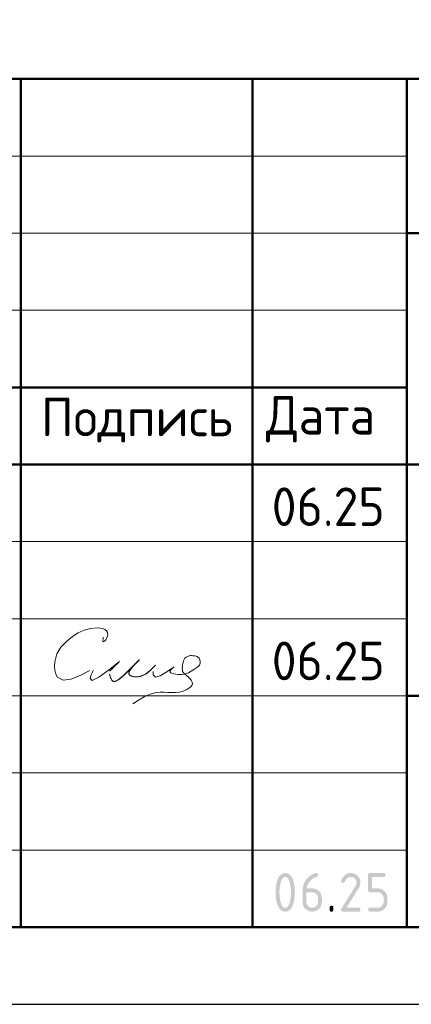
# Model space of a CAD drawing. Header units: millimetres. Extents: x 0 to 50400, y 0 to 35640.
# Tile 6 of 9: x 32391 to 35435, y 0 to 7661. Entities that reach past the tile are written whole.
import ezdxf

# ---------------------------------------------------------------- set-up
doc = ezdxf.new("R2010")
doc.units = ezdxf.units.MM
doc.layers.add('Standard', color=7, linetype='Continuous', lineweight=25)
doc.styles.add('ISOCPEUR', font='txt')

msp = doc.modelspace()

# ---------------------------------------------------------------- hatches: boundary and pattern name
at = {"layer": 'Standard', "linetype": 'Continuous', "lineweight": 25, "transparency": 33554687}
h = msp.add_hatch(color=7, dxfattribs=at)
h.paths.add_polyline_path([(34499.8, 871.5), (34499.8, 880.9), (34499.3, 889.9), (34498.8, 899), (34497.8, 907.7), (34496.8, 916.5), (34495.3, 925), (34493.9, 933.5), (34491.9, 941.7), (34490.4, 948), (34488.7, 953.4), (34487, 958.8), (34485.1, 963.5), (34483.2, 968.2), (34481.1, 972.1), (34479, 975.9), (34476.7, 979), (34474.4, 982.2), (34471.8, 984.5), (34469.3, 986.8), (34466.6, 988.4), (34463.9, 989.9), (34461, 990.7), (34458.1, 991.5), (34455, 991.5), (34451.9, 991.5), (34449, 990.7), (34446.1, 989.9), (34443.4, 988.4), (34440.8, 986.8), (34438.3, 984.5), (34435.8, 982.1), (34433.5, 979), (34431.2, 975.9), (34429.1, 972), (34427, 968.1), (34425.1, 963.4), (34423.2, 958.7), (34421.5, 953.2), (34419.8, 947.8), (34418.3, 941.5), (34416.3, 933.1), (34414.8, 924.5), (34413.2, 916), (34412.2, 907.2), (34411.2, 898.5), (34410.7, 889.5), (34410.2, 880.6), (34410.2, 871.5), (34410.2, 862.3), (34410.7, 853.3), (34411.2, 844.3), (34412.2, 835.5), (34413.2, 826.7), (34414.6, 818.2), (34416.1, 809.6), (34418.1, 801.3), (34419.6, 795.1), (34421.3, 789.7), (34423, 784.2), (34424.9, 779.6), (34426.8, 774.9), (34428.9, 771), (34431, 767.1), (34433.3, 764), (34435.6, 760.9), (34438.1, 758.6), (34440.6, 756.3), (34443.3, 754.7), (34446.1, 753.2), (34449, 752.4), (34451.9, 751.6), (34455, 751.6), (34458.1, 751.6), (34461, 752.4), (34463.9, 753.2), (34466.6, 754.7), (34469.3, 756.3), (34471.8, 758.6), (34474.4, 760.9), (34476.7, 764), (34479, 767.1), (34481.1, 771), (34483.2, 774.9), (34485.1, 779.6), (34487, 784.2), (34488.7, 789.7), (34490.4, 795.1), (34491.9, 801.3), (34493.9, 809.6), (34495.3, 818.2), (34496.8, 826.7), (34497.8, 835.5), (34498.8, 844.3), (34499.3, 853.3), (34499.8, 862.3)])
h.paths.add_polyline_path([(34529.9, 871.5), (34529.9, 864.8), (34529.6, 858.4), (34529.4, 851.9), (34529, 845.6), (34528.6, 839.4), (34528, 833.4), (34527.4, 827.3), (34526.6, 821.5), (34525.7, 815.7), (34524.7, 810.2), (34523.7, 804.6), (34522.4, 799.3), (34521.2, 793.9), (34519.8, 788.8), (34518.3, 783.7), (34516.7, 778.8), (34514.3, 771.7), (34511.5, 765.4), (34508.7, 759.1), (34505.6, 753.8), (34502.5, 748.4), (34499, 743.9), (34495.5, 739.4), (34491.6, 735.9), (34487.8, 732.3), (34483.5, 729.6), (34479.3, 726.9), (34474.7, 725.1), (34470.2, 723.3), (34465.2, 722.4), (34460.3, 721.5), (34455, 721.5), (34449.7, 721.5), (34444.7, 722.4), (34439.8, 723.3), (34435.2, 725.1), (34430.6, 726.9), (34426.4, 729.6), (34422.2, 732.2), (34418.4, 735.8), (34414.5, 739.4), (34411, 743.8), (34407.5, 748.3), (34404.4, 753.6), (34401.2, 759), (34398.5, 765.2), (34395.7, 771.5), (34393.3, 778.6), (34391.6, 783.5), (34390.2, 788.6), (34388.8, 793.7), (34387.5, 799.1), (34386.3, 804.4), (34385.3, 810), (34384.2, 815.6), (34383.4, 821.4), (34382.6, 827.2), (34382, 833.2), (34381.4, 839.3), (34380.9, 845.5), (34380.5, 851.8), (34380.3, 858.3), (34380.1, 864.8), (34380.1, 871.5), (34380.1, 878.3), (34380.3, 884.8), (34380.5, 891.3), (34380.9, 897.6), (34381.4, 903.8), (34382, 909.9), (34382.6, 915.9), (34383.4, 921.7), (34384.2, 927.5), (34385.3, 933.1), (34386.3, 938.7), (34387.5, 944), (34388.8, 949.4), (34390.2, 954.5), (34391.6, 959.6), (34393.3, 964.5), (34395.7, 971.6), (34398.5, 977.9), (34401.2, 984.1), (34404.4, 989.5), (34407.5, 994.8), (34411, 999.3), (34414.5, 1003.7), (34418.4, 1007.3), (34422.2, 1010.9), (34426.4, 1013.5), (34430.6, 1016.2), (34435.2, 1018), (34439.8, 1019.8), (34444.7, 1020.7), (34449.7, 1021.5), (34455, 1021.5), (34460.3, 1021.5), (34465.2, 1020.6), (34470.2, 1019.8), (34474.7, 1018), (34479.3, 1016.2), (34483.5, 1013.5), (34487.8, 1010.8), (34491.6, 1007.2), (34495.5, 1003.6), (34499, 999.2), (34502.5, 994.7), (34505.6, 989.3), (34508.7, 984), (34511.5, 977.7), (34514.3, 971.4), (34516.7, 964.3), (34518.3, 959.4), (34519.8, 954.3), (34521.2, 949.2), (34522.4, 943.8), (34523.7, 938.5), (34524.7, 932.9), (34525.7, 927.3), (34526.6, 921.5), (34527.4, 915.7), (34528, 909.7), (34528.6, 903.7), (34529, 897.4), (34529.4, 891.2), (34529.6, 884.7), (34529.9, 878.3)], flags=16)
h = msp.add_hatch(color=7, dxfattribs=at)
h.paths.add_polyline_path([(34620, 871.5), (34620, 796.6), (34620, 791.9), (34620.8, 787.5), (34621.6, 783.2), (34623.3, 779.2), (34624.9, 775.2), (34627.3, 771.6), (34629.8, 767.9), (34633, 764.7), (34636.3, 761.4), (34639.9, 758.9), (34643.5, 756.5), (34647.5, 754.9), (34651.5, 753.2), (34655.8, 752.4), (34660.1, 751.6), (34664.8, 751.6), (34669.5, 751.6), (34673.9, 752.4), (34678.2, 753.2), (34682.2, 754.9), (34686.1, 756.5), (34689.7, 759), (34693.4, 761.5), (34696.6, 764.8), (34699.9, 768.1), (34702.3, 771.7), (34704.7, 775.3), (34706.4, 779.3), (34708, 783.3), (34708.8, 787.6), (34709.6, 791.9), (34709.6, 796.6), (34709.6, 826.6), (34709.6, 831.3), (34708.8, 835.6), (34708, 840), (34706.4, 844), (34704.7, 848), (34702.2, 851.6), (34699.8, 855.2), (34696.5, 858.5), (34693.2, 861.7), (34689.6, 864.2), (34686, 866.6), (34682, 868.3), (34678.1, 869.9), (34673.8, 870.7), (34669.5, 871.5), (34664.8, 871.5)])
h.paths.add_polyline_path([(34694.7, 1021.5), (34696.5, 1021.5), (34698.2, 1021.3), (34699.8, 1021.1), (34701.2, 1020.6), (34702.6, 1020.1), (34703.8, 1019.4), (34705, 1018.7), (34705.9, 1017.8), (34706.8, 1016.9), (34707.5, 1015.7), (34708.2, 1014.5), (34708.7, 1013.1), (34709.2, 1011.7), (34709.4, 1010.1), (34709.6, 1008.4), (34709.6, 1006.6), (34709.6, 1003.8), (34709.2, 1001.6), (34708.7, 999.4), (34707.8, 997.7), (34706.8, 996.1), (34705.4, 995.1), (34704, 994.1), (34702.2, 993.6), (34698, 992.5), (34694, 991.1), (34689.9, 989.7), (34686, 987.9), (34682.1, 986.2), (34678.4, 984), (34674.6, 981.9), (34671, 979.4), (34667.3, 976.9), (34663.8, 974), (34660.3, 971.2), (34657, 968), (34653.6, 964.7), (34650.3, 961.1), (34647.1, 957.6), (34644, 953.6), (34639.1, 947.4), (34635.2, 941), (34631.3, 934.6), (34628.4, 928.1), (34625.6, 921.6), (34623.8, 915), (34621.9, 908.4), (34621.1, 901.6), (34664.9, 901.6), (34668.8, 901.6), (34672.6, 901.3), (34676.5, 900.9), (34680.1, 900.2), (34683.8, 899.5), (34687.2, 898.5), (34690.7, 897.5), (34694.1, 896.1), (34697.4, 894.8), (34700.6, 893.1), (34703.7, 891.4), (34706.7, 889.3), (34709.8, 887.3), (34712.6, 884.9), (34715.4, 882.5), (34718.2, 879.8), (34720.8, 877), (34723.2, 874.2), (34725.5, 871.3), (34727.6, 868.3), (34729.6, 865.2), (34731.3, 862.1), (34733, 858.9), (34734.3, 855.6), (34735.6, 852.2), (34736.7, 848.8), (34737.7, 845.3), (34738.3, 841.7), (34739, 838), (34739.3, 834.3), (34739.7, 830.5), (34739.7, 826.6), (34739.7, 796.6), (34739.7, 792.6), (34739.3, 788.9), (34739, 785.1), (34738.3, 781.5), (34737.6, 777.9), (34736.6, 774.4), (34735.6, 770.9), (34734.2, 767.6), (34732.8, 764.3), (34731.1, 761.1), (34729.4, 757.9), (34727.4, 754.9), (34725.3, 751.8), (34722.9, 749), (34720.5, 746.1), (34717.8, 743.4), (34715.1, 740.6), (34712.2, 738.2), (34709.3, 735.9), (34706.3, 733.8), (34703.2, 731.8), (34700.1, 730.1), (34696.9, 728.4), (34693.6, 727), (34690.3, 725.6), (34686.8, 724.6), (34683.4, 723.6), (34679.8, 722.9), (34676.2, 722.2), (34672.4, 721.9), (34668.7, 721.5), (34664.8, 721.5), (34660.9, 721.5), (34657.1, 721.9), (34653.4, 722.2), (34649.8, 722.9), (34646.2, 723.6), (34642.7, 724.6), (34639.2, 725.6), (34635.9, 727), (34632.6, 728.3), (34629.4, 730), (34626.2, 731.7), (34623.2, 733.7), (34620.2, 735.8), (34617.3, 738.2), (34614.5, 740.5), (34611.7, 743.2), (34609, 746), (34606.6, 748.8), (34604.3, 751.7), (34602.2, 754.7), (34600.2, 757.7), (34598.5, 760.9), (34596.8, 764), (34595.4, 767.3), (34594, 770.6), (34593, 774.1), (34592, 777.5), (34591.3, 781.1), (34590.6, 784.7), (34590.3, 788.4), (34590, 792.2), (34590, 796.1), (34590, 886.5), (34590, 892.9), (34590.5, 899.1), (34591, 905.2), (34592.1, 911.2), (34593.1, 917.2), (34594.7, 923), (34596.3, 928.7), (34598.4, 934.3), (34600.5, 939.9), (34603.1, 945.3), (34605.8, 950.7), (34609, 955.9), (34612.1, 961.1), (34615.8, 966.1), (34619.5, 971.1), (34623.7, 975.9), (34627, 979.6), (34630.4, 983), (34633.7, 986.5), (34637.2, 989.7), (34640.6, 992.8), (34644.1, 995.8), (34647.6, 998.7), (34651.2, 1001.3), (34654.8, 1004), (34658.5, 1006.3), (34662.1, 1008.7), (34665.8, 1010.8), (34669.6, 1012.9), (34673.4, 1014.7), (34677.2, 1016.6), (34681.1, 1018.1), (34683.3, 1019), (34685.2, 1019.6), (34687.2, 1020.3), (34688.9, 1020.7), (34690.6, 1021.1), (34692, 1021.3), (34693.5, 1021.5)], flags=16)
for points in [[(34964.6, 1021.5), (34968.5, 1021.5), (34972.2, 1021.2), (34976, 1020.9), (34979.6, 1020.2), (34983.2, 1019.5), (34986.7, 1018.5), (34990.1, 1017.4), (34993.4, 1016.1), (34996.7, 1014.7), (34999.9, 1013), (35003.1, 1011.3), (35006.1, 1009.2), (35009.1, 1007.2), (35012, 1004.8), (35014.9, 1002.4), (35017.6, 999.6), (35020.4, 996.9), (35022.8, 994), (35025.2, 991.1), (35027.2, 988.1), (35029.3, 985), (35031, 981.9), (35032.7, 978.7), (35034.1, 975.4), (35035.5, 972.1), (35036.5, 968.6), (35037.5, 965.2), (35038.2, 961.5), (35038.9, 957.9), (35039.2, 954.2), (35039.6, 950.4), (35039.6, 946.6), (35039.6, 941.2), (35038.7, 935.9), (35037.9, 930.5), (35036.2, 925.1), (35034.5, 919.7), (35031.9, 914.3), (35029.3, 908.8), (35025.9, 903.4), (34931.4, 751.6), (35024.6, 751.6), (35026.4, 751.6), (35028.1, 751.4), (35029.7, 751.1), (35031.1, 750.7), (35032.5, 750.2), (35033.7, 749.5), (35034.9, 748.8), (35035.8, 747.8), (35036.8, 746.9), (35037.5, 745.7), (35038.2, 744.6), (35038.6, 743.2), (35039.1, 741.7), (35039.3, 740.1), (35039.6, 738.4), (35039.6, 736.6), (35039.6, 734.7), (35039.3, 733), (35039.1, 731.4), (35038.6, 730), (35038.2, 728.6), (35037.5, 727.4), (35036.8, 726.2), (35035.8, 725.3), (35034.9, 724.4), (35033.7, 723.7), (35032.5, 723), (35031.1, 722.5), (35029.7, 722), (35028.1, 721.8), (35026.4, 721.5), (35024.6, 721.5), (34904.6, 721.5), (34902.7, 721.5), (34901.1, 721.8), (34899.5, 722), (34898.1, 722.5), (34896.7, 723), (34895.5, 723.7), (34894.3, 724.4), (34893.4, 725.3), (34892.4, 726.2), (34891.7, 727.4), (34891, 728.6), (34890.6, 730), (34890.1, 731.4), (34889.9, 733), (34889.6, 734.7), (34889.6, 736.5), (34889.6, 738.8), (34890.2, 741), (34890.9, 743.1), (34892.1, 745.2), (35002.1, 921.7), (35004, 924.7), (35005.4, 927.8), (35006.8, 930.8), (35007.7, 933.9), (35008.6, 937), (35009.1, 940.2), (35009.6, 943.3), (35009.6, 946.5), (35009.6, 951.2), (35008.8, 955.5), (35007.9, 959.8), (35006.3, 963.8), (35004.6, 967.7), (35002.2, 971.4), (34999.7, 975), (34996.4, 978.3), (34993.1, 981.6), (34989.5, 984.1), (34985.8, 986.6), (34981.9, 988.2), (34977.9, 989.8), (34973.6, 990.7), (34969.3, 991.5), (34964.6, 991.5), (34961.4, 991.5), (34958.3, 990.9), (34955.2, 990.3), (34952.1, 989.1), (34949.1, 988), (34946.1, 986.2), (34943.1, 984.4), (34940.1, 982.1), (34937.2, 979.7), (34934.3, 976.8), (34931.4, 973.8), (34928.6, 970.3), (34925.8, 966.7), (34923, 962.6), (34920.3, 958.5), (34917.6, 953.8), (34916.5, 952), (34915.2, 950.6), (34913.9, 949.2), (34912.3, 948.3), (34910.7, 947.4), (34908.8, 947), (34906.8, 946.5), (34904.6, 946.5), (34902.7, 946.5), (34901.1, 946.7), (34899.5, 947), (34898.1, 947.4), (34896.7, 947.9), (34895.5, 948.6), (34894.3, 949.3), (34893.4, 950.3), (34892.4, 951.2), (34891.7, 952.4), (34891, 953.5), (34890.6, 954.9), (34890.1, 956.3), (34889.9, 958), (34889.6, 959.6), (34889.6, 961.5), (34889.6, 963.2), (34890, 964.7), (34890.3, 966.3), (34891, 967.6), (34894.5, 974.4), (34898.2, 980.3), (34902, 986.2), (34906.1, 991.2), (34910.1, 996.3), (34914.4, 1000.5), (34918.8, 1004.7), (34923.4, 1008.1), (34928, 1011.4), (34932.8, 1014), (34937.7, 1016.5), (34942.9, 1018.2), (34948, 1019.9), (34953.5, 1020.7), (34958.9, 1021.5)], [(35099.5, 886.5), (35099.5, 1006.5), (35099.5, 1008.4), (35099.8, 1010.1), (35100, 1011.7), (35100.4, 1013.1), (35100.9, 1014.5), (35101.6, 1015.7), (35102.3, 1016.9), (35103.3, 1017.8), (35104.2, 1018.7), (35105.4, 1019.4), (35106.5, 1020.1), (35107.9, 1020.6), (35109.3, 1021.1), (35111, 1021.3), (35112.6, 1021.5), (35114.5, 1021.5), (35219.2, 1021.5), (35221.1, 1021.5), (35222.7, 1021.3), (35224.3, 1021.1), (35225.7, 1020.6), (35227.1, 1020.1), (35228.3, 1019.4), (35229.5, 1018.7), (35230.4, 1017.8), (35231.4, 1016.9), (35232.1, 1015.7), (35232.8, 1014.5), (35233.2, 1013.1), (35233.7, 1011.7), (35234, 1010), (35234.2, 1008.4), (35234.2, 1006.5), (35234.2, 1004.6), (35234, 1003), (35233.7, 1001.4), (35233.2, 999.9), (35232.8, 998.5), (35232.1, 997.4), (35231.4, 996.2), (35230.4, 995.2), (35229.5, 994.3), (35228.3, 993.6), (35227.1, 992.9), (35225.7, 992.4), (35224.3, 992), (35222.7, 991.7), (35221.1, 991.5), (35219.2, 991.5), (35129.6, 991.5), (35129.6, 901.6), (35174.4, 901.6), (35178.3, 901.6), (35182.1, 901.3), (35185.8, 900.9), (35189.4, 900.2), (35193, 899.5), (35196.4, 898.5), (35199.9, 897.5), (35203.2, 896.1), (35206.5, 894.7), (35209.7, 893), (35212.8, 891.3), (35215.9, 889.2), (35218.9, 887.1), (35221.8, 884.7), (35224.6, 882.3), (35227.4, 879.5), (35230.1, 876.8), (35232.5, 873.9), (35234.9, 871), (35236.9, 868), (35239, 864.9), (35240.7, 861.8), (35242.4, 858.6), (35243.8, 855.3), (35245.1, 852), (35246.2, 848.5), (35247.2, 845.1), (35247.9, 841.5), (35248.5, 837.9), (35248.9, 834.2), (35249.2, 830.4), (35249.2, 826.6), (35249.2, 796.6), (35249.2, 792.7), (35248.9, 788.9), (35248.5, 785.2), (35247.9, 781.6), (35247.2, 778), (35246.1, 774.5), (35245.1, 771), (35243.7, 767.7), (35242.4, 764.4), (35240.6, 761.2), (35238.9, 758.1), (35236.9, 755), (35234.8, 752), (35232.4, 749.1), (35230, 746.2), (35227.2, 743.5), (35224.5, 740.7), (35221.6, 738.3), (35218.7, 735.9), (35215.7, 733.9), (35212.7, 731.8), (35209.5, 730.1), (35206.3, 728.4), (35203, 727), (35199.7, 725.7), (35196.3, 724.6), (35192.8, 723.6), (35189.2, 722.9), (35185.7, 722.2), (35182, 721.9), (35178.2, 721.5), (35174.4, 721.5), (35114.5, 721.5), (35112.6, 721.5), (35111, 721.8), (35109.3, 722), (35107.9, 722.5), (35106.5, 723), (35105.4, 723.7), (35104.2, 724.4), (35103.3, 725.3), (35102.3, 726.2), (35101.6, 727.4), (35100.9, 728.6), (35100.5, 730), (35100, 731.4), (35099.8, 733), (35099.5, 734.7), (35099.5, 736.6), (35099.5, 738.4), (35099.8, 740.1), (35100, 741.7), (35100.4, 743.2), (35100.9, 744.6), (35101.6, 745.7), (35102.3, 746.9), (35103.3, 747.8), (35104.2, 748.8), (35105.4, 749.5), (35106.5, 750.2), (35107.9, 750.7), (35109.3, 751.1), (35111, 751.4), (35112.6, 751.6), (35114.5, 751.6), (35174.3, 751.6), (35179, 751.6), (35183.4, 752.4), (35187.7, 753.2), (35191.7, 754.9), (35195.7, 756.5), (35199.3, 758.9), (35202.9, 761.4), (35206.1, 764.7), (35209.4, 767.9), (35211.9, 771.6), (35214.3, 775.2), (35215.9, 779.2), (35217.6, 783.2), (35218.4, 787.5), (35219.2, 791.9), (35219.2, 796.6), (35219.2, 826.6), (35219.2, 831.2), (35218.4, 835.5), (35217.5, 839.9), (35215.9, 843.8), (35214.3, 847.8), (35211.8, 851.4), (35209.3, 855.1), (35206, 858.4), (35202.8, 861.7), (35199.1, 864.1), (35195.5, 866.6), (35191.5, 868.2), (35187.6, 869.9), (35183.3, 870.7), (35179, 871.5), (35174.3, 871.5), (35114.5, 871.5), (35112.6, 871.5), (35111, 871.8), (35109.3, 872), (35107.9, 872.5), (35106.5, 872.9), (35105.4, 873.6), (35104.2, 874.4), (35103.3, 875.3), (35102.3, 876.2), (35101.6, 877.4), (35100.9, 878.6), (35100.4, 880), (35100, 881.4), (35099.8, 883), (35099.5, 884.7)], [(34799.8, 751.6), (34799.8, 753.5), (34800, 755.1), (34800.3, 756.8), (34800.7, 758.2), (34801.2, 759.6), (34801.9, 760.8), (34802.6, 761.9), (34803.6, 762.9), (34804.5, 763.8), (34805.7, 764.5), (34806.8, 765.2), (34808.2, 765.7), (34809.7, 766.2), (34811.3, 766.4), (34812.9, 766.6), (34814.8, 766.6), (34816.7, 766.6), (34818.3, 766.4), (34820, 766.2), (34821.4, 765.7), (34822.8, 765.2), (34824, 764.5), (34825.2, 763.8), (34826.1, 762.9), (34827, 761.9), (34827.7, 760.8), (34828.4, 759.6), (34828.9, 758.2), (34829.4, 756.8), (34829.6, 755.1), (34829.8, 753.5), (34829.8, 751.6), (34829.8, 736.6), (34829.8, 734.7), (34829.6, 733), (34829.4, 731.4), (34828.9, 730), (34828.4, 728.6), (34827.7, 727.4), (34827, 726.2), (34826.1, 725.3), (34825.2, 724.4), (34824, 723.7), (34822.8, 723), (34821.4, 722.5), (34820, 722), (34818.3, 721.8), (34816.7, 721.5), (34814.8, 721.5), (34812.9, 721.5), (34811.3, 721.8), (34809.7, 722), (34808.2, 722.5), (34806.8, 723), (34805.7, 723.7), (34804.5, 724.4), (34803.6, 725.3), (34802.6, 726.2), (34801.9, 727.4), (34801.2, 728.6), (34800.7, 730), (34800.3, 731.4), (34800, 733), (34799.8, 734.7), (34799.8, 736.6)]]:
    msp.add_hatch(color=7, dxfattribs=at).paths.add_polyline_path(points, flags=16)

# ---------------------------------------------------------------- linework, layer by layer
at = {"layer": 'Standard', "color": 7, "linetype": 'Continuous', "lineweight": 50, "transparency": 33554687}
for p, q in [((27600, 7200), (49800, 7200)), ((32400, 600), (32400, 7200)), ((34200, 600), (34200, 7200)), ((35400, 600), (35400, 7200)), ((35400, 6000), (49800, 6000)), ((27600, 4800), (35400, 4800)), ((27600, 4800), (35400, 4800)), ((27600, 4200), (35400, 4200)), ((27600, 4200), (35400, 4200)), ((35400, 4200), (49800, 4200)), ((35400, 2400), (49800, 2400))]:
    msp.add_line(p, q, dxfattribs=at)
at = {"layer": 'Standard', "color": 7, "linetype": 'Continuous', "lineweight": 13, "transparency": 33554687}
for p, q in [((27600, 6600), (35400, 6600)), ((27600, 6000), (35400, 6000)), ((27600, 5400), (35400, 5400)), ((27600, 3600), (35400, 3600)), ((27600, 3000), (35400, 3000)), ((27600, 3000), (35400, 3000)), ((27600, 2400), (35400, 2400)), ((27600, 2400), (35400, 2400)), ((27600, 1800), (35400, 1800)), ((27600, 1200), (35400, 1200))]:
    msp.add_line(p, q, dxfattribs=at)
at = {"layer": 'Standard', "color": 7, "linetype": 'Continuous', "lineweight": 25, "transparency": 33554687}
msp.add_line((27600, 600), (49800, 600), dxfattribs=at)
msp.add_line((27600, 600), (49800, 600), dxfattribs=at)
msp.add_line((27600, 600), (49800, 600), dxfattribs=at)
msp.add_lwpolyline([(0, 0), (50400, 0), (50400, 35640), (0, 35640), (0, 0)], close=True, dxfattribs=at)
at = {"layer": 'Standard', "color": 7, "linetype": 'Continuous', "lineweight": 50, "transparency": 33554687}
msp.add_lwpolyline([(2400, 35040), (49800, 35040), (49800, 600), (2400, 600), (2400, 35040)], close=True, dxfattribs=at)
at = {"layer": 'Standard', "color": 250, "linetype": 'Continuous', "lineweight": 18, "true_color": 0x2d2d2d, "transparency": 33554687}
for points in [[(33040.4, 2856.7), (33038.6, 2844.1), (33037.5, 2832.9), (33037.9, 2824.6), (33040.4, 2820.7), (33045.4, 2822), (33052.1, 2827.6), (33059.3, 2836.1), (33065.8, 2846.1), (33072.8, 2863.1), (33074.8, 2879.3), (33072.4, 2893.9), (33065.8, 2906.1), (33052.7, 2917.1), (33035.5, 2924.1), (33015.8, 2927.8), (32995.3, 2929.2), (32941.5, 2925), (32892, 2911.2), (32846, 2889.5), (32802.5, 2861.9), (32754, 2823.6), (32711.7, 2778.7), (32679.9, 2726.4), (32662.7, 2665.8), (32660.8, 2632.1), (32663.8, 2599), (32671.8, 2569.2), (32684.9, 2545.6), (32728.1, 2523.1), (32788.3, 2531), (32859.9, 2559.1), (32937.1, 2597.2)], [(33592.6, 2626.6), (33580.6, 2617.6), (33570.1, 2608.7), (33562.3, 2600.4), (33558.6, 2592.7), (33566.4, 2580.1), (33589.4, 2571.5), (33620.4, 2567.1), (33652, 2567.2), (33679.2, 2571.8), (33701.8, 2580.2), (33722.5, 2591.4), (33743.5, 2604.4), (33760, 2614.7), (33775.5, 2626.1), (33787.8, 2639.4), (33794.4, 2655.3), (33794.7, 2667.8), (33791.6, 2680.5), (33785.5, 2692.1), (33776.9, 2701.1), (33769.7, 2705.3), (33761.8, 2708.1), (33753.4, 2710), (33744.8, 2711.2), (33735.7, 2712.3), (33726.7, 2712.8), (33717.7, 2712.6), (33708.8, 2711.2), (33696.8, 2707.2), (33685.6, 2700.9), (33675.8, 2692.6), (33668.3, 2682.8), (33663.6, 2672.6), (33660.8, 2661.6), (33659, 2650), (33657.6, 2637.9), (33656, 2625.1), (33654.9, 2612.6), (33655.2, 2600.7), (33657.6, 2589.9), (33664.4, 2578.2), (33674.6, 2567.9), (33686.9, 2558), (33700, 2547.5), (33713.4, 2534.7), (33724.5, 2520.8), (33731.6, 2506.4), (33732.9, 2492.4), (33728, 2480), (33718.2, 2468.7), (33705.1, 2458.6), (33690.5, 2449.9), (33661.1, 2437.2), (33631.8, 2429.7), (33602.5, 2426.3), (33572.9, 2425.7), (33542.8, 2426.8), (33512.5, 2428), (33482.4, 2428.2), (33452.9, 2425.7), (33405, 2413.5), (33359.2, 2392.9), (33314.7, 2366.6), (33270.9, 2337.5)], [(32961.1, 2597.2), (32953.8, 2579.5), (32947.1, 2562.6), (32942, 2547.5), (32939.1, 2535.1), (32954.5, 2518.3), (33005.5, 2544.4), (33080.1, 2598.9), (33166.5, 2667.8)], [(33446.1, 2639), (33445.5, 2638.3), (33444.9, 2637.6), (33444.3, 2637), (33443.6, 2636.3), (33434.6, 2626.5), (33425.5, 2616.8), (33416.1, 2607.3), (33406.5, 2598), (33400.4, 2592.6), (33394.2, 2587.3), (33387.9, 2582.1), (33381.3, 2577.2), (33375.9, 2573.4), (33370.3, 2569.8), (33364.7, 2566.5), (33358.9, 2563.3), (33353.8, 2560.7), (33348.5, 2558.3), (33343.2, 2556.2), (33337.8, 2554.2), (33332.8, 2552.7), (33327.6, 2551.3), (33322.5, 2550.1), (33317.3, 2549.2), (33312.1, 2548.5), (33306.9, 2548), (33301.8, 2547.7), (33296.6, 2547.7), (33291.3, 2547.9), (33286, 2548.3), (33280.8, 2548.9), (33275.6, 2549.7), (33271.4, 2550.6), (33267.2, 2551.6), (33263, 2552.8), (33259, 2554.3), (33256.4, 2555.4), (33253.8, 2556.6), (33251.3, 2557.9), (33249, 2559.5), (33247.5, 2560.6), (33246.1, 2561.8), (33244.9, 2563), (33243.7, 2564.4), (33242.9, 2565.6), (33242.2, 2566.8), (33241.6, 2568.1), (33241, 2569.5), (33240.6, 2571), (33240.3, 2572.5), (33240.2, 2574.1), (33240.1, 2575.6), (33240.2, 2577.8), (33240.5, 2579.9), (33240.9, 2582), (33241.5, 2584.1), (33242.5, 2587.3), (33243.8, 2590.5), (33245.2, 2593.6), (33246.8, 2596.6), (33249.7, 2601.5), (33252.9, 2606.3), (33256.2, 2610.9), (33259.7, 2615.5), (33266.2, 2623.7), (33272.9, 2631.7), (33279.9, 2639.3), (33287.2, 2646.7), (33295.5, 2654.5), (33303.8, 2662.2), (33312.1, 2670.2), (33320, 2678.9), (33320.3, 2679.2), (33320.5, 2679.4), (33320.8, 2679.6), (33321.1, 2679.7), (33321.1, 2679.7), (33321.1, 2679.7), (33321.1, 2679.7), (33321.1, 2679.7), (33321.1, 2679.7), (33321.1, 2679.7), (33321.1, 2679.7), (33321.1, 2679.7), (33321.1, 2679.7), (33321.1, 2679.7), (33321.1, 2679.7), (33321.1, 2679.7), (33321.1, 2679.7), (33321.1, 2679.7), (33321.1, 2679.7), (33321.1, 2679.7), (33321, 2679.5), (33320.9, 2679.3), (33320.7, 2679.1), (33320.5, 2679), (33305.7, 2666), (33292.2, 2652.6), (33279.4, 2638.9), (33266.7, 2625.1), (33248.4, 2606), (33229.5, 2587.3), (33210.1, 2568.9), (33190.4, 2551), (33183.5, 2544.9), (33176.6, 2539), (33169.5, 2533.3), (33162.2, 2527.8), (33158, 2524.8), (33153.6, 2522), (33149.2, 2519.4), (33144.6, 2517), (33141.7, 2515.6), (33138.7, 2514.4), (33135.7, 2513.4), (33132.7, 2512.6), (33130.6, 2512.2), (33128.5, 2511.9), (33126.3, 2511.8), (33124.2, 2511.8), (33122.5, 2512), (33120.8, 2512.3), (33119.2, 2512.7), (33117.6, 2513.2), (33116.1, 2513.9), (33114.6, 2514.7), (33113.2, 2515.6), (33111.9, 2516.6), (33110.4, 2517.9), (33109, 2519.4), (33107.7, 2521), (33106.5, 2522.6), (33104.6, 2525.6), (33102.9, 2528.6), (33101.5, 2531.8), (33100.1, 2535), (33097.2, 2543), (33094.6, 2551.1), (33092.3, 2559.2), (33090.1, 2567.4)], [(33090.1, 2567.4), (33094, 2553.5), (33098.1, 2540.4), (33102.8, 2529), (33108.3, 2520.1), (33130.3, 2512.1), (33159.9, 2526.1), (33195.4, 2555.6), (33235.1, 2594), (33268.7, 2627.1), (33298, 2656.1), (33317, 2675.3), (33320, 2678.8), (33313.9, 2673.2), (33303.8, 2663.5), (33291.2, 2650.8), (33277.5, 2636.4), (33260.3, 2616.3), (33246.9, 2596.7), (33240.3, 2579), (33243.6, 2564.6), (33250.9, 2558.2), (33261.3, 2553.4), (33273.7, 2550.1), (33286.7, 2548.2), (33317.9, 2549.3), (33346.2, 2557.3), (33371.9, 2570.8), (33395.2, 2588.1), (33408.7, 2600.1), (33421.5, 2612.7), (33433.9, 2625.7), (33446.1, 2639)], [(33166.5, 2667.8), (33147.4, 2648.7), (33128.3, 2629.6), (33109.2, 2610.5), (33090.1, 2591.4)], [(33429.2, 2588.1), (33428.8, 2581.6), (33428.6, 2575.3), (33428.7, 2569.4), (33429.2, 2564.1), (33446.4, 2545.5), (33483.9, 2556.2), (33534.9, 2586.5), (33592.6, 2626.6)]]:
    msp.add_lwpolyline(points, dxfattribs=at)

# ---------------------------------------------------------------- texts
at = {"layer": 'Standard', "color": 7, "linetype": 'Continuous', "lineweight": 25, "transparency": 33554687, "char_height": 300, "attachment_point": 7, "style": 'ISOCPEUR'}
for s, insert, width in [('\\W0.96;Подпись', (32555.3, 4371.4), 1613.136), ('\\W0.94;Дата', (34305.2, 4371.4), 1161.283), ('\\W0.94;06.25', (34350.1, 3721.5), 1070.015), ('\\W0.94;06.25', (34350.1, 2521.5), 1070.015)]:
    msp.add_mtext(s, dxfattribs=dict(at, insert=insert, width=width))

doc.saveas('drawing.dxf')
